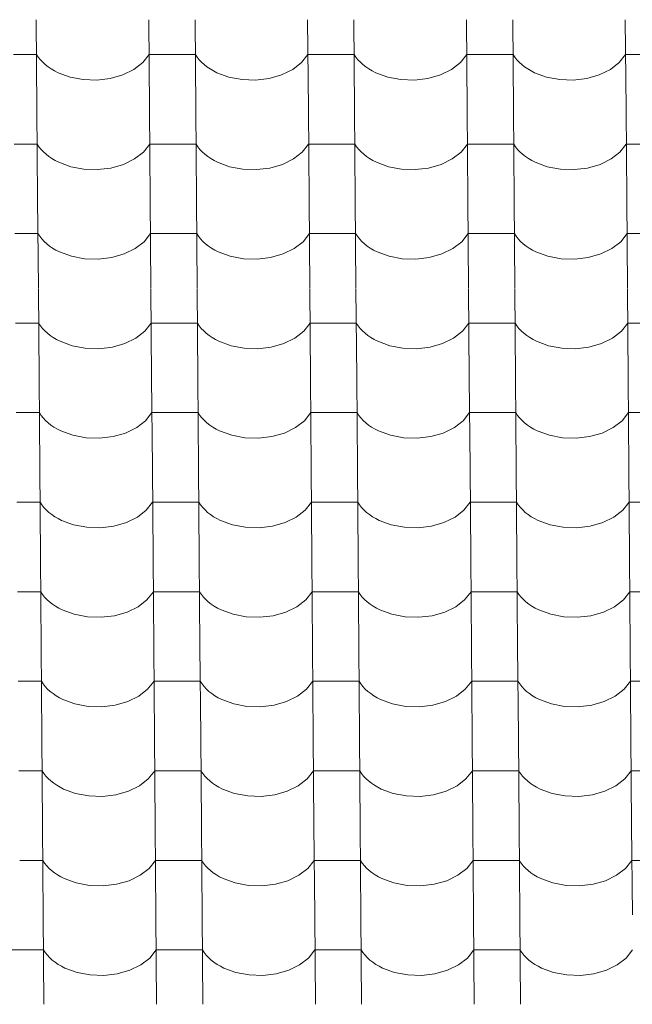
# Model space of a CAD drawing. Header units: millimetres. Extents: x -27785 to 104762, y -947 to 11132.
# Tile 26 of 146: x -17242 to -16605, y 7783 to 8805. Entities that reach past the tile are written whole.
import ezdxf

# ---------------------------------------------------------------- set-up
doc = ezdxf.new("R2010")
doc.units = ezdxf.units.MM
doc.header["$MEASUREMENT"] = 0
doc.layers.add('POHLED JIŽNÍ_1_Bourané_Výplně - Povrchové', color=7, linetype='Continuous')
doc.layers.add('POHLED JIŽNÍ_1_Konstrukce - nosné', color=7, linetype='Continuous')

# ---------------------------------------------------------------- blocks, each defined once
blk = doc.blocks.new('*X2', base_point=(-29303.7, -27473.9))
at = {"layer": 'POHLED JIŽNÍ_1_Bourané_Výplně - Povrchové', "color": 7, "linetype": 'Continuous', "lineweight": 13}
for p, q in [((-17224.5, 8805.3), (-17223.8, 8712.6)), ((-17107.6, 8805.3), (-17106.8, 8712.6)), ((-17059.5, 8805.3), (-17058.8, 8712.6)), ((-16942.6, 8805.3), (-16941.8, 8712.6)), ((-16894.5, 8805.3), (-16893.8, 8712.6)), ((-16777.6, 8805.3), (-16776.8, 8712.6)), ((-16729.5, 8805.3), (-16728.8, 8712.6)), ((-16612.6, 8805.3), (-16611.8, 8712.6)), ((-17224.2, 8769.1), (-17248.2, 8769.1)), ((-17224.2, 8769.1), (-17222.4, 8766.3)), ((-17222.4, 8766.3), (-17220.2, 8763.6)), ((-17113.9, 8760.7), (-17107.3, 8769.1)), ((-17083.3, 8769.1), (-17107.3, 8769.1)), ((-17059.2, 8769.1), (-17083.3, 8769.1)), ((-17059.2, 8769.1), (-17057.4, 8766.3)), ((-17057.4, 8766.3), (-17055.2, 8763.6)), ((-16948.9, 8760.7), (-16942.3, 8769.1)), ((-16918.3, 8769.1), (-16942.3, 8769.1)), ((-16894.2, 8769.1), (-16918.3, 8769.1)), ((-16894.2, 8769.1), (-16892.4, 8766.3)), ((-16892.4, 8766.3), (-16890.3, 8763.6)), ((-16783.9, 8760.7), (-16777.3, 8769.1)), ((-16753.3, 8769.1), (-16777.3, 8769.1)), ((-16729.2, 8769.1), (-16753.3, 8769.1)), ((-16729.2, 8769.1), (-16727.4, 8766.3)), ((-16727.4, 8766.3), (-16725.3, 8763.6)), ((-16618.9, 8760.7), (-16612.3, 8769.1)), ((-16588.3, 8769.1), (-16612.3, 8769.1)), ((-17220.2, 8763.6), (-17217.8, 8761)), ((-17217.8, 8761), (-17215.1, 8758.6)), ((-17215.1, 8758.6), (-17212.2, 8756.3)), ((-17212.2, 8756.3), (-17209, 8754.1)), ((-17123.1, 8753.6), (-17113.9, 8760.7)), ((-17055.2, 8763.6), (-17052.8, 8761)), ((-17052.8, 8761), (-17050.1, 8758.6)), ((-17050.1, 8758.6), (-17047.2, 8756.3)), ((-17047.2, 8756.3), (-17044, 8754.1)), ((-16958.1, 8753.6), (-16948.9, 8760.7)), ((-16890.3, 8763.6), (-16887.8, 8761)), ((-16887.8, 8761), (-16885.1, 8758.6)), ((-16885.1, 8758.6), (-16882.2, 8756.3)), ((-16882.2, 8756.3), (-16879, 8754.1)), ((-16793.1, 8753.6), (-16783.9, 8760.7)), ((-16725.3, 8763.6), (-16722.8, 8761)), ((-16722.8, 8761), (-16720.1, 8758.6)), ((-16720.1, 8758.6), (-16717.2, 8756.3)), ((-16717.2, 8756.3), (-16714, 8754.1)), ((-16628.1, 8753.6), (-16618.9, 8760.7)), ((-17209, 8754.1), (-17205.5, 8752.1)), ((-17205.5, 8752.1), (-17201.9, 8750.2)), ((-17201.9, 8750.2), (-17189.4, 8745.6)), ((-17189.4, 8745.6), (-17175.7, 8743)), ((-17147.6, 8744.2), (-17134.6, 8748)), ((-17134.6, 8748), (-17123.1, 8753.6)), ((-17044, 8754.1), (-17040.5, 8752.1)), ((-17040.5, 8752.1), (-17036.9, 8750.2)), ((-17036.9, 8750.2), (-17024.4, 8745.6)), ((-17024.4, 8745.6), (-17010.7, 8743)), ((-16982.6, 8744.2), (-16969.6, 8748)), ((-16969.6, 8748), (-16958.1, 8753.6)), ((-16879, 8754.1), (-16875.5, 8752.1)), ((-16875.5, 8752.1), (-16871.9, 8750.2)), ((-16871.9, 8750.2), (-16859.4, 8745.6)), ((-16859.4, 8745.6), (-16845.7, 8743)), ((-16817.6, 8744.2), (-16804.6, 8748)), ((-16804.6, 8748), (-16793.1, 8753.6)), ((-16714, 8754.1), (-16710.5, 8752.1)), ((-16710.5, 8752.1), (-16706.9, 8750.2)), ((-16706.9, 8750.2), (-16694.4, 8745.6)), ((-16694.4, 8745.6), (-16680.7, 8743)), ((-16652.6, 8744.2), (-16639.6, 8748)), ((-16639.6, 8748), (-16628.1, 8753.6)), ((-17175.7, 8743), (-17161.6, 8742.6)), ((-17161.6, 8742.6), (-17147.6, 8744.2)), ((-17010.7, 8743), (-16996.6, 8742.6)), ((-16996.6, 8742.6), (-16982.6, 8744.2)), ((-16845.7, 8743), (-16831.6, 8742.6)), ((-16831.6, 8742.6), (-16817.6, 8744.2)), ((-16680.7, 8743), (-16666.6, 8742.6)), ((-16666.6, 8742.6), (-16652.6, 8744.2)), ((-17223.8, 8712.3), (-17223.1, 8619.6)), ((-17106.8, 8712.3), (-17106.1, 8619.6)), ((-17058.8, 8712.3), (-17058.1, 8619.6)), ((-16941.8, 8712.3), (-16941.1, 8619.6)), ((-16893.8, 8712.3), (-16893.1, 8619.6)), ((-16776.8, 8712.3), (-16776.1, 8619.6)), ((-16728.8, 8712.3), (-16728.1, 8619.6)), ((-16611.8, 8712.3), (-16611.1, 8619.6)), ((-17223.5, 8676.1), (-17247.5, 8676.1)), ((-17223.5, 8676.1), (-17221.7, 8673.3)), ((-17221.7, 8673.3), (-17219.5, 8670.6)), ((-17113.1, 8667.7), (-17106.5, 8676.1)), ((-17082.5, 8676.1), (-17106.5, 8676.1)), ((-17058.5, 8676.1), (-17082.5, 8676.1)), ((-17058.5, 8676.1), (-17056.7, 8673.3)), ((-17056.7, 8673.3), (-17054.5, 8670.6)), ((-16948.2, 8667.7), (-16941.6, 8676.1)), ((-16917.5, 8676.1), (-16941.6, 8676.1)), ((-16893.5, 8676.1), (-16917.5, 8676.1)), ((-16893.5, 8676.1), (-16891.7, 8673.3)), ((-16891.7, 8673.3), (-16889.5, 8670.6)), ((-16783.2, 8667.7), (-16776.6, 8676.1)), ((-16752.5, 8676.1), (-16776.6, 8676.1)), ((-16728.5, 8676.1), (-16752.5, 8676.1)), ((-16728.5, 8676.1), (-16726.7, 8673.3)), ((-16726.7, 8673.3), (-16724.5, 8670.6)), ((-16618.2, 8667.7), (-16611.6, 8676.1)), ((-16587.5, 8676.1), (-16611.6, 8676.1)), ((-17219.5, 8670.6), (-17217.1, 8668)), ((-17217.1, 8668), (-17214.4, 8665.6)), ((-17214.4, 8665.6), (-17211.4, 8663.2)), ((-17211.4, 8663.2), (-17208.2, 8661.1)), ((-17122.4, 8660.6), (-17113.1, 8667.7)), ((-17054.5, 8670.6), (-17052.1, 8668)), ((-17052.1, 8668), (-17049.4, 8665.6)), ((-17049.4, 8665.6), (-17046.4, 8663.2)), ((-17046.4, 8663.2), (-17043.2, 8661.1)), ((-16957.4, 8660.6), (-16948.2, 8667.7)), ((-16889.5, 8670.6), (-16887.1, 8668)), ((-16887.1, 8668), (-16884.4, 8665.6)), ((-16884.4, 8665.6), (-16881.4, 8663.2)), ((-16881.4, 8663.2), (-16878.2, 8661.1)), ((-16792.4, 8660.6), (-16783.2, 8667.7)), ((-16724.5, 8670.6), (-16722.1, 8668)), ((-16722.1, 8668), (-16719.4, 8665.6)), ((-16719.4, 8665.6), (-16716.4, 8663.2)), ((-16716.4, 8663.2), (-16713.2, 8661.1)), ((-16627.4, 8660.6), (-16618.2, 8667.7)), ((-17208.2, 8661.1), (-17204.8, 8659)), ((-17204.8, 8659), (-17201.2, 8657.2)), ((-17201.2, 8657.2), (-17188.7, 8652.6)), ((-17188.7, 8652.6), (-17175, 8650)), ((-17146.9, 8651.2), (-17133.8, 8655)), ((-17133.8, 8655), (-17122.4, 8660.6)), ((-17043.2, 8661.1), (-17039.8, 8659)), ((-17039.8, 8659), (-17036.2, 8657.2)), ((-17036.2, 8657.2), (-17023.7, 8652.6)), ((-17023.7, 8652.6), (-17010, 8650)), ((-16981.9, 8651.2), (-16968.8, 8655)), ((-16968.8, 8655), (-16957.4, 8660.6)), ((-16878.2, 8661.1), (-16874.8, 8659)), ((-16874.8, 8659), (-16871.2, 8657.2)), ((-16871.2, 8657.2), (-16858.7, 8652.6)), ((-16858.7, 8652.6), (-16845, 8650)), ((-16816.9, 8651.2), (-16803.8, 8655)), ((-16803.8, 8655), (-16792.4, 8660.6)), ((-16713.2, 8661.1), (-16709.8, 8659)), ((-16709.8, 8659), (-16706.2, 8657.2)), ((-16706.2, 8657.2), (-16693.7, 8652.6)), ((-16693.7, 8652.6), (-16680, 8650)), ((-16651.9, 8651.2), (-16638.8, 8655)), ((-16638.8, 8655), (-16627.4, 8660.6)), ((-17175, 8650), (-17160.8, 8649.6)), ((-17160.8, 8649.6), (-17146.9, 8651.2)), ((-17010, 8650), (-16995.8, 8649.6)), ((-16995.8, 8649.6), (-16981.9, 8651.2)), ((-16845, 8650), (-16830.8, 8649.6)), ((-16830.8, 8649.6), (-16816.9, 8651.2)), ((-16680, 8650), (-16665.8, 8649.6)), ((-16665.8, 8649.6), (-16651.9, 8651.2)), ((-17223.1, 8619.3), (-17222.3, 8526.6)), ((-17106.1, 8619.3), (-17105.4, 8526.6)), ((-17058.1, 8619.3), (-17057.3, 8526.6)), ((-16941.1, 8619.3), (-16940.4, 8526.6)), ((-16893.1, 8619.3), (-16892.4, 8526.6)), ((-16776.1, 8619.3), (-16775.4, 8526.6)), ((-16728.1, 8619.3), (-16727.4, 8526.6)), ((-16611.1, 8619.3), (-16610.4, 8526.6)), ((-17222.8, 8583.1), (-17246.8, 8583.1)), ((-17222.8, 8583.1), (-17220.9, 8580.3)), ((-17112.4, 8574.7), (-17105.8, 8583.1)), ((-17081.8, 8583.1), (-17105.8, 8583.1)), ((-17057.8, 8583.1), (-17081.8, 8583.1)), ((-17057.8, 8583.1), (-17055.9, 8580.3)), ((-16947.4, 8574.7), (-16940.8, 8583.1)), ((-16916.8, 8583.1), (-16940.8, 8583.1)), ((-16892.8, 8583.1), (-16916.8, 8583.1)), ((-16892.8, 8583.1), (-16890.9, 8580.3)), ((-16782.4, 8574.7), (-16775.8, 8583.1)), ((-16751.8, 8583.1), (-16775.8, 8583.1)), ((-16727.8, 8583.1), (-16751.8, 8583.1)), ((-16727.8, 8583.1), (-16726, 8580.3)), ((-16617.4, 8574.7), (-16610.8, 8583.1)), ((-16586.8, 8583.1), (-16610.8, 8583.1)), ((-17220.9, 8580.3), (-17218.8, 8577.6)), ((-17218.8, 8577.6), (-17216.4, 8575)), ((-17216.4, 8575), (-17213.7, 8572.6)), ((-17213.7, 8572.6), (-17210.7, 8570.2)), ((-17121.7, 8567.5), (-17112.4, 8574.7)), ((-17055.9, 8580.3), (-17053.8, 8577.6)), ((-17053.8, 8577.6), (-17051.4, 8575)), ((-17051.4, 8575), (-17048.7, 8572.6)), ((-17048.7, 8572.6), (-17045.7, 8570.2)), ((-16956.7, 8567.5), (-16947.4, 8574.7)), ((-16890.9, 8580.3), (-16888.8, 8577.6)), ((-16888.8, 8577.6), (-16886.4, 8575)), ((-16886.4, 8575), (-16883.7, 8572.6)), ((-16883.7, 8572.6), (-16880.7, 8570.2)), ((-16791.7, 8567.5), (-16782.4, 8574.7)), ((-16726, 8580.3), (-16723.8, 8577.6)), ((-16723.8, 8577.6), (-16721.4, 8575)), ((-16721.4, 8575), (-16718.7, 8572.6)), ((-16718.7, 8572.6), (-16715.7, 8570.2)), ((-16626.7, 8567.5), (-16617.4, 8574.7)), ((-17210.7, 8570.2), (-17207.5, 8568.1)), ((-17207.5, 8568.1), (-17204.1, 8566)), ((-17204.1, 8566), (-17200.4, 8564.2)), ((-17200.4, 8564.2), (-17188, 8559.6)), ((-17146.1, 8558.2), (-17133.1, 8562)), ((-17133.1, 8562), (-17121.7, 8567.5)), ((-17045.7, 8570.2), (-17042.5, 8568.1)), ((-17042.5, 8568.1), (-17039.1, 8566)), ((-17039.1, 8566), (-17035.4, 8564.2)), ((-17035.4, 8564.2), (-17023, 8559.6)), ((-16981.1, 8558.2), (-16968.1, 8562)), ((-16968.1, 8562), (-16956.7, 8567.5)), ((-16880.7, 8570.2), (-16877.5, 8568.1)), ((-16877.5, 8568.1), (-16874.1, 8566)), ((-16874.1, 8566), (-16870.5, 8564.2)), ((-16870.5, 8564.2), (-16858, 8559.6)), ((-16816.2, 8558.2), (-16803.1, 8562)), ((-16803.1, 8562), (-16791.7, 8567.5)), ((-16715.7, 8570.2), (-16712.5, 8568.1)), ((-16712.5, 8568.1), (-16709.1, 8566)), ((-16709.1, 8566), (-16705.5, 8564.2)), ((-16705.5, 8564.2), (-16693, 8559.6)), ((-16651.2, 8558.2), (-16638.1, 8562)), ((-16638.1, 8562), (-16626.7, 8567.5)), ((-17188, 8559.6), (-17174.3, 8557)), ((-17174.3, 8557), (-17160.1, 8556.6)), ((-17160.1, 8556.6), (-17146.1, 8558.2)), ((-17023, 8559.6), (-17009.3, 8557)), ((-17009.3, 8557), (-16995.1, 8556.6)), ((-16995.1, 8556.6), (-16981.1, 8558.2)), ((-16858, 8559.6), (-16844.3, 8557)), ((-16844.3, 8557), (-16830.1, 8556.6)), ((-16830.1, 8556.6), (-16816.2, 8558.2)), ((-16693, 8559.6), (-16679.3, 8557)), ((-16679.3, 8557), (-16665.1, 8556.6)), ((-16665.1, 8556.6), (-16651.2, 8558.2)), ((-17222.3, 8526.2), (-17221.6, 8433.6)), ((-17105.4, 8526.2), (-17104.7, 8433.6)), ((-17057.3, 8526.2), (-17056.6, 8433.6)), ((-16940.4, 8526.2), (-16939.7, 8433.6)), ((-16892.4, 8526.2), (-16891.6, 8433.6)), ((-16775.4, 8526.2), (-16774.7, 8433.6)), ((-16727.4, 8526.2), (-16726.6, 8433.6)), ((-16610.4, 8526.2), (-16609.7, 8433.6)), ((-17222.1, 8490.1), (-17246.1, 8490.1)), ((-17222.1, 8490.1), (-17220.2, 8487.3)), ((-17111.7, 8481.7), (-17105.1, 8490.1)), ((-17081.1, 8490.1), (-17105.1, 8490.1)), ((-17057.1, 8490.1), (-17081.1, 8490.1)), ((-17057.1, 8490.1), (-17055.2, 8487.3)), ((-16946.7, 8481.7), (-16940.1, 8490.1)), ((-16916.1, 8490.1), (-16940.1, 8490.1)), ((-16892.1, 8490.1), (-16916.1, 8490.1)), ((-16892.1, 8490.1), (-16890.2, 8487.3)), ((-16781.7, 8481.7), (-16775.1, 8490.1)), ((-16751.1, 8490.1), (-16775.1, 8490.1)), ((-16727.1, 8490.1), (-16751.1, 8490.1)), ((-16727.1, 8490.1), (-16725.2, 8487.3)), ((-16616.7, 8481.7), (-16610.1, 8490.1)), ((-16586.1, 8490.1), (-16610.1, 8490.1)), ((-17220.2, 8487.3), (-17218.1, 8484.6)), ((-17218.1, 8484.6), (-17215.6, 8482)), ((-17215.6, 8482), (-17212.9, 8479.6)), ((-17212.9, 8479.6), (-17210, 8477.2)), ((-17121, 8474.5), (-17111.7, 8481.7)), ((-17055.2, 8487.3), (-17053.1, 8484.6)), ((-17053.1, 8484.6), (-17050.6, 8482)), ((-17050.6, 8482), (-17047.9, 8479.6)), ((-17047.9, 8479.6), (-17045, 8477.2)), ((-16956, 8474.5), (-16946.7, 8481.7)), ((-16890.2, 8487.3), (-16888.1, 8484.6)), ((-16888.1, 8484.6), (-16885.7, 8482)), ((-16885.7, 8482), (-16883, 8479.6)), ((-16883, 8479.6), (-16880, 8477.2)), ((-16791, 8474.5), (-16781.7, 8481.7)), ((-16725.2, 8487.3), (-16723.1, 8484.6)), ((-16723.1, 8484.6), (-16720.7, 8482)), ((-16720.7, 8482), (-16718, 8479.6)), ((-16718, 8479.6), (-16715, 8477.2)), ((-16626, 8474.5), (-16616.7, 8481.7)), ((-17210, 8477.2), (-17206.8, 8475)), ((-17206.8, 8475), (-17203.4, 8473)), ((-17203.4, 8473), (-17199.7, 8471.2)), ((-17199.7, 8471.2), (-17187.2, 8466.6)), ((-17145.4, 8465.2), (-17132.4, 8468.9)), ((-17132.4, 8468.9), (-17121, 8474.5)), ((-17045, 8477.2), (-17041.8, 8475)), ((-17041.8, 8475), (-17038.4, 8473)), ((-17038.4, 8473), (-17034.7, 8471.2)), ((-17034.7, 8471.2), (-17022.2, 8466.6)), ((-16980.4, 8465.2), (-16967.4, 8468.9)), ((-16967.4, 8468.9), (-16956, 8474.5)), ((-16880, 8477.2), (-16876.8, 8475)), ((-16876.8, 8475), (-16873.4, 8473)), ((-16873.4, 8473), (-16869.7, 8471.2)), ((-16869.7, 8471.2), (-16857.3, 8466.6)), ((-16815.4, 8465.2), (-16802.4, 8468.9)), ((-16802.4, 8468.9), (-16791, 8474.5)), ((-16715, 8477.2), (-16711.8, 8475)), ((-16711.8, 8475), (-16708.4, 8473)), ((-16708.4, 8473), (-16704.7, 8471.2)), ((-16704.7, 8471.2), (-16692.3, 8466.6)), ((-16650.4, 8465.2), (-16637.4, 8468.9)), ((-16637.4, 8468.9), (-16626, 8474.5)), ((-17187.2, 8466.6), (-17173.6, 8464)), ((-17173.6, 8464), (-17159.4, 8463.5)), ((-17159.4, 8463.5), (-17145.4, 8465.2)), ((-17022.2, 8466.6), (-17008.6, 8464)), ((-17008.6, 8464), (-16994.4, 8463.5)), ((-16994.4, 8463.5), (-16980.4, 8465.2)), ((-16857.3, 8466.6), (-16843.6, 8464)), ((-16843.6, 8464), (-16829.4, 8463.5)), ((-16829.4, 8463.5), (-16815.4, 8465.2)), ((-16692.3, 8466.6), (-16678.6, 8464)), ((-16678.6, 8464), (-16664.4, 8463.5)), ((-16664.4, 8463.5), (-16650.4, 8465.2)), ((-17221.6, 8433.2), (-17220.9, 8340.6)), ((-17104.7, 8433.2), (-17103.9, 8340.6)), ((-17056.6, 8433.2), (-17055.9, 8340.6)), ((-16939.7, 8433.2), (-16938.9, 8340.6)), ((-16891.6, 8433.2), (-16890.9, 8340.6)), ((-16774.7, 8433.2), (-16773.9, 8340.6)), ((-16726.6, 8433.2), (-16725.9, 8340.6)), ((-16609.7, 8433.2), (-16608.9, 8340.6)), ((-17221.3, 8397.1), (-17245.4, 8397.1)), ((-17221.3, 8397.1), (-17219.5, 8394.3)), ((-17111, 8388.7), (-17104.4, 8397.1)), ((-17080.4, 8397.1), (-17104.4, 8397.1)), ((-17056.3, 8397.1), (-17080.4, 8397.1)), ((-17056.3, 8397.1), (-17054.5, 8394.3)), ((-16946, 8388.7), (-16939.4, 8397.1)), ((-16915.4, 8397.1), (-16939.4, 8397.1)), ((-16891.3, 8397.1), (-16915.4, 8397.1)), ((-16891.3, 8397.1), (-16889.5, 8394.3)), ((-16781, 8388.7), (-16774.4, 8397.1)), ((-16750.4, 8397.1), (-16774.4, 8397.1)), ((-16726.3, 8397.1), (-16750.4, 8397.1)), ((-16726.3, 8397.1), (-16724.5, 8394.3)), ((-16616, 8388.7), (-16609.4, 8397.1)), ((-16585.4, 8397.1), (-16609.4, 8397.1)), ((-17219.5, 8394.3), (-17217.3, 8391.6)), ((-17217.3, 8391.6), (-17214.9, 8389)), ((-17214.9, 8389), (-17212.2, 8386.5)), ((-17120.2, 8381.5), (-17111, 8388.7)), ((-17054.5, 8394.3), (-17052.4, 8391.6)), ((-17052.4, 8391.6), (-17049.9, 8389)), ((-17049.9, 8389), (-17047.2, 8386.5)), ((-16955.2, 8381.5), (-16946, 8388.7)), ((-16889.5, 8394.3), (-16887.4, 8391.6)), ((-16887.4, 8391.6), (-16884.9, 8389)), ((-16884.9, 8389), (-16882.2, 8386.5)), ((-16790.2, 8381.5), (-16781, 8388.7)), ((-16724.5, 8394.3), (-16722.4, 8391.6)), ((-16722.4, 8391.6), (-16719.9, 8389)), ((-16719.9, 8389), (-16717.2, 8386.5)), ((-16625.2, 8381.5), (-16616, 8388.7)), ((-17212.2, 8386.5), (-17209.3, 8384.2)), ((-17209.3, 8384.2), (-17206.1, 8382)), ((-17206.1, 8382), (-17202.6, 8380)), ((-17202.6, 8380), (-17199, 8378.2)), ((-17199, 8378.2), (-17186.5, 8373.6)), ((-17131.7, 8375.9), (-17120.2, 8381.5)), ((-17047.2, 8386.5), (-17044.3, 8384.2)), ((-17044.3, 8384.2), (-17041.1, 8382)), ((-17041.1, 8382), (-17037.6, 8380)), ((-17037.6, 8380), (-17034, 8378.2)), ((-17034, 8378.2), (-17021.5, 8373.6)), ((-16966.7, 8375.9), (-16955.2, 8381.5)), ((-16882.2, 8386.5), (-16879.3, 8384.2)), ((-16879.3, 8384.2), (-16876.1, 8382)), ((-16876.1, 8382), (-16872.6, 8380)), ((-16872.6, 8380), (-16869, 8378.2)), ((-16869, 8378.2), (-16856.5, 8373.6)), ((-16801.7, 8375.9), (-16790.2, 8381.5)), ((-16717.2, 8386.5), (-16714.3, 8384.2)), ((-16714.3, 8384.2), (-16711.1, 8382)), ((-16711.1, 8382), (-16707.6, 8380)), ((-16707.6, 8380), (-16704, 8378.2)), ((-16704, 8378.2), (-16691.5, 8373.6)), ((-16636.7, 8375.9), (-16625.2, 8381.5)), ((-17186.5, 8373.6), (-17172.8, 8371)), ((-17172.8, 8371), (-17158.7, 8370.5)), ((-17158.7, 8370.5), (-17144.7, 8372.2)), ((-17144.7, 8372.2), (-17131.7, 8375.9)), ((-17021.5, 8373.6), (-17007.8, 8371)), ((-17007.8, 8371), (-16993.7, 8370.5)), ((-16993.7, 8370.5), (-16979.7, 8372.2)), ((-16979.7, 8372.2), (-16966.7, 8375.9)), ((-16856.5, 8373.6), (-16842.8, 8371)), ((-16842.8, 8371), (-16828.7, 8370.5)), ((-16828.7, 8370.5), (-16814.7, 8372.2)), ((-16814.7, 8372.2), (-16801.7, 8375.9)), ((-16691.5, 8373.6), (-16677.9, 8371)), ((-16677.9, 8371), (-16663.7, 8370.5)), ((-16663.7, 8370.5), (-16649.7, 8372.2)), ((-16649.7, 8372.2), (-16636.7, 8375.9)), ((-17220.9, 8340.2), (-17220.2, 8247.6)), ((-17103.9, 8340.2), (-17103.2, 8247.6)), ((-17055.9, 8340.2), (-17055.2, 8247.6)), ((-16938.9, 8340.2), (-16938.2, 8247.6)), ((-16890.9, 8340.2), (-16890.2, 8247.6)), ((-16773.9, 8340.2), (-16773.2, 8247.6)), ((-16725.9, 8340.2), (-16725.2, 8247.6)), ((-16608.9, 8340.2), (-16608.2, 8247.6)), ((-17220.6, 8304.1), (-17244.6, 8304.1)), ((-17220.6, 8304.1), (-17218.8, 8301.3)), ((-17218.8, 8301.3), (-17216.6, 8298.6)), ((-17216.6, 8298.6), (-17214.2, 8296)), ((-17214.2, 8296), (-17211.5, 8293.5)), ((-17119.5, 8288.5), (-17110.3, 8295.7)), ((-17110.3, 8295.7), (-17103.7, 8304.1)), ((-17079.6, 8304.1), (-17103.7, 8304.1)), ((-17055.6, 8304.1), (-17079.6, 8304.1)), ((-17055.6, 8304.1), (-17053.8, 8301.3)), ((-17053.8, 8301.3), (-17051.6, 8298.6)), ((-17051.6, 8298.6), (-17049.2, 8296)), ((-17049.2, 8296), (-17046.5, 8293.5)), ((-16954.5, 8288.5), (-16945.3, 8295.7)), ((-16945.3, 8295.7), (-16938.7, 8304.1)), ((-16914.6, 8304.1), (-16938.7, 8304.1)), ((-16890.6, 8304.1), (-16914.6, 8304.1)), ((-16890.6, 8304.1), (-16888.8, 8301.3)), ((-16888.8, 8301.3), (-16886.6, 8298.6)), ((-16886.6, 8298.6), (-16884.2, 8296)), ((-16884.2, 8296), (-16881.5, 8293.5)), ((-16789.5, 8288.5), (-16780.3, 8295.7)), ((-16780.3, 8295.7), (-16773.7, 8304.1)), ((-16749.6, 8304.1), (-16773.7, 8304.1)), ((-16725.6, 8304.1), (-16749.6, 8304.1)), ((-16725.6, 8304.1), (-16723.8, 8301.3)), ((-16723.8, 8301.3), (-16721.6, 8298.6)), ((-16721.6, 8298.6), (-16719.2, 8296)), ((-16719.2, 8296), (-16716.5, 8293.5)), ((-16624.5, 8288.5), (-16615.3, 8295.7)), ((-16615.3, 8295.7), (-16608.7, 8304.1)), ((-16584.6, 8304.1), (-16608.7, 8304.1)), ((-17211.5, 8293.5), (-17208.5, 8291.2)), ((-17208.5, 8291.2), (-17205.3, 8289)), ((-17205.3, 8289), (-17201.9, 8287)), ((-17201.9, 8287), (-17198.3, 8285.2)), ((-17198.3, 8285.2), (-17185.8, 8280.6)), ((-17130.9, 8282.9), (-17119.5, 8288.5)), ((-17046.5, 8293.5), (-17043.5, 8291.2)), ((-17043.5, 8291.2), (-17040.3, 8289)), ((-17040.3, 8289), (-17036.9, 8287)), ((-17036.9, 8287), (-17033.3, 8285.2)), ((-17033.3, 8285.2), (-17020.8, 8280.6)), ((-16965.9, 8282.9), (-16954.5, 8288.5)), ((-16881.5, 8293.5), (-16878.5, 8291.2)), ((-16878.5, 8291.2), (-16875.3, 8289)), ((-16875.3, 8289), (-16871.9, 8287)), ((-16871.9, 8287), (-16868.3, 8285.2)), ((-16868.3, 8285.2), (-16855.8, 8280.6)), ((-16801, 8282.9), (-16789.5, 8288.5)), ((-16716.5, 8293.5), (-16713.6, 8291.2)), ((-16713.6, 8291.2), (-16710.4, 8289)), ((-16710.4, 8289), (-16706.9, 8287)), ((-16706.9, 8287), (-16703.3, 8285.2)), ((-16703.3, 8285.2), (-16690.8, 8280.6)), ((-16636, 8282.9), (-16624.5, 8288.5)), ((-17185.8, 8280.6), (-17172.1, 8278)), ((-17172.1, 8278), (-17157.9, 8277.5)), ((-17157.9, 8277.5), (-17144, 8279.2)), ((-17144, 8279.2), (-17130.9, 8282.9)), ((-17020.8, 8280.6), (-17007.1, 8278)), ((-17007.1, 8278), (-16992.9, 8277.5)), ((-16992.9, 8277.5), (-16979, 8279.2)), ((-16979, 8279.2), (-16965.9, 8282.9)), ((-16855.8, 8280.6), (-16842.1, 8278)), ((-16842.1, 8278), (-16827.9, 8277.5)), ((-16827.9, 8277.5), (-16814, 8279.2)), ((-16814, 8279.2), (-16801, 8282.9)), ((-16690.8, 8280.6), (-16677.1, 8278)), ((-16677.1, 8278), (-16662.9, 8277.5)), ((-16662.9, 8277.5), (-16649, 8279.2)), ((-16649, 8279.2), (-16636, 8282.9)), ((-17220.2, 8247.2), (-17219.5, 8154.5)), ((-17103.2, 8247.2), (-17102.5, 8154.5)), ((-17055.2, 8247.2), (-17054.5, 8154.5)), ((-16938.2, 8247.2), (-16937.5, 8154.5)), ((-16890.2, 8247.2), (-16889.5, 8154.5)), ((-16773.2, 8247.2), (-16772.5, 8154.5)), ((-16725.2, 8247.2), (-16724.5, 8154.5)), ((-16608.2, 8247.2), (-16607.5, 8154.5)), ((-17219.9, 8211.1), (-17243.9, 8211.1)), ((-17219.9, 8211.1), (-17218, 8208.3)), ((-17218, 8208.3), (-17215.9, 8205.6)), ((-17215.9, 8205.6), (-17213.5, 8203)), ((-17213.5, 8203), (-17210.8, 8200.5)), ((-17118.8, 8195.5), (-17109.5, 8202.7)), ((-17109.5, 8202.7), (-17102.9, 8211.1)), ((-17078.9, 8211.1), (-17102.9, 8211.1)), ((-17054.9, 8211.1), (-17078.9, 8211.1)), ((-17054.9, 8211.1), (-17053, 8208.3)), ((-17053, 8208.3), (-17050.9, 8205.6)), ((-17050.9, 8205.6), (-17048.5, 8203)), ((-17048.5, 8203), (-17045.8, 8200.5)), ((-16953.8, 8195.5), (-16944.5, 8202.7)), ((-16944.5, 8202.7), (-16937.9, 8211.1)), ((-16913.9, 8211.1), (-16937.9, 8211.1)), ((-16889.9, 8211.1), (-16913.9, 8211.1)), ((-16889.9, 8211.1), (-16888.1, 8208.3)), ((-16888.1, 8208.3), (-16885.9, 8205.6)), ((-16885.9, 8205.6), (-16883.5, 8203)), ((-16883.5, 8203), (-16880.8, 8200.5)), ((-16788.8, 8195.5), (-16779.5, 8202.7)), ((-16779.5, 8202.7), (-16772.9, 8211.1)), ((-16748.9, 8211.1), (-16772.9, 8211.1)), ((-16724.9, 8211.1), (-16748.9, 8211.1)), ((-16724.9, 8211.1), (-16723.1, 8208.3)), ((-16723.1, 8208.3), (-16720.9, 8205.6)), ((-16720.9, 8205.6), (-16718.5, 8203)), ((-16718.5, 8203), (-16715.8, 8200.5)), ((-16623.8, 8195.5), (-16614.5, 8202.7)), ((-16614.5, 8202.7), (-16607.9, 8211.1)), ((-16583.9, 8211.1), (-16607.9, 8211.1)), ((-17210.8, 8200.5), (-17207.8, 8198.2)), ((-17207.8, 8198.2), (-17204.6, 8196)), ((-17204.6, 8196), (-17201.2, 8194)), ((-17201.2, 8194), (-17197.6, 8192.2)), ((-17130.2, 8189.9), (-17118.8, 8195.5)), ((-17045.8, 8200.5), (-17042.8, 8198.2)), ((-17042.8, 8198.2), (-17039.6, 8196)), ((-17039.6, 8196), (-17036.2, 8194)), ((-17036.2, 8194), (-17032.6, 8192.2)), ((-16965.2, 8189.9), (-16953.8, 8195.5)), ((-16880.8, 8200.5), (-16877.8, 8198.2)), ((-16877.8, 8198.2), (-16874.6, 8196)), ((-16874.6, 8196), (-16871.2, 8194)), ((-16871.2, 8194), (-16867.6, 8192.2)), ((-16800.2, 8189.9), (-16788.8, 8195.5)), ((-16715.8, 8200.5), (-16712.8, 8198.2)), ((-16712.8, 8198.2), (-16709.6, 8196)), ((-16709.6, 8196), (-16706.2, 8194)), ((-16706.2, 8194), (-16702.6, 8192.2)), ((-16635.2, 8189.9), (-16623.8, 8195.5)), ((-17197.6, 8192.2), (-17185.1, 8187.6)), ((-17185.1, 8187.6), (-17171.4, 8185)), ((-17171.4, 8185), (-17157.2, 8184.5)), ((-17157.2, 8184.5), (-17143.2, 8186.2)), ((-17143.2, 8186.2), (-17130.2, 8189.9)), ((-17032.6, 8192.2), (-17020.1, 8187.6)), ((-17020.1, 8187.6), (-17006.4, 8185)), ((-17006.4, 8185), (-16992.2, 8184.5)), ((-16992.2, 8184.5), (-16978.3, 8186.2)), ((-16978.3, 8186.2), (-16965.2, 8189.9)), ((-16867.6, 8192.2), (-16855.1, 8187.6)), ((-16855.1, 8187.6), (-16841.4, 8185)), ((-16841.4, 8185), (-16827.2, 8184.5)), ((-16827.2, 8184.5), (-16813.3, 8186.2)), ((-16813.3, 8186.2), (-16800.2, 8189.9)), ((-16702.6, 8192.2), (-16690.1, 8187.6)), ((-16690.1, 8187.6), (-16676.4, 8185)), ((-16676.4, 8185), (-16662.2, 8184.5)), ((-16662.2, 8184.5), (-16648.3, 8186.2)), ((-16648.3, 8186.2), (-16635.2, 8189.9)), ((-17219.4, 8154.2), (-17218.7, 8061.5)), ((-17102.5, 8154.2), (-17101.8, 8061.5)), ((-17054.5, 8154.2), (-17053.7, 8061.5)), ((-16937.5, 8154.2), (-16936.8, 8061.5)), ((-16889.5, 8154.2), (-16888.7, 8061.5)), ((-16772.5, 8154.2), (-16771.8, 8061.5)), ((-16724.5, 8154.2), (-16723.7, 8061.5)), ((-16607.5, 8154.2), (-16606.8, 8061.5)), ((-17219.2, 8118.1), (-17243.2, 8118.1)), ((-17219.2, 8118.1), (-17217.3, 8115.3)), ((-17217.3, 8115.3), (-17215.2, 8112.6)), ((-17215.2, 8112.6), (-17212.8, 8110)), ((-17108.8, 8109.7), (-17102.2, 8118.1)), ((-17078.2, 8118.1), (-17102.2, 8118.1)), ((-17054.2, 8118.1), (-17078.2, 8118.1)), ((-17054.2, 8118.1), (-17052.3, 8115.3)), ((-17052.3, 8115.3), (-17050.2, 8112.6)), ((-17050.2, 8112.6), (-17047.8, 8110)), ((-16943.8, 8109.7), (-16937.2, 8118.1)), ((-16913.2, 8118.1), (-16937.2, 8118.1)), ((-16889.2, 8118.1), (-16913.2, 8118.1)), ((-16889.2, 8118.1), (-16887.3, 8115.3)), ((-16887.3, 8115.3), (-16885.2, 8112.6)), ((-16885.2, 8112.6), (-16882.8, 8110)), ((-16778.8, 8109.7), (-16772.2, 8118.1)), ((-16748.2, 8118.1), (-16772.2, 8118.1)), ((-16724.2, 8118.1), (-16748.2, 8118.1)), ((-16724.2, 8118.1), (-16722.3, 8115.3)), ((-16722.3, 8115.3), (-16720.2, 8112.6)), ((-16720.2, 8112.6), (-16717.8, 8110)), ((-16613.8, 8109.7), (-16607.2, 8118.1)), ((-16583.2, 8118.1), (-16607.2, 8118.1)), ((-17212.8, 8110), (-17210.1, 8107.5)), ((-17210.1, 8107.5), (-17207.1, 8105.2)), ((-17207.1, 8105.2), (-17203.9, 8103)), ((-17203.9, 8103), (-17200.5, 8101)), ((-17200.5, 8101), (-17196.8, 8099.1)), ((-17129.5, 8096.9), (-17118.1, 8102.5)), ((-17118.1, 8102.5), (-17108.8, 8109.7)), ((-17047.8, 8110), (-17045.1, 8107.5)), ((-17045.1, 8107.5), (-17042.1, 8105.2)), ((-17042.1, 8105.2), (-17038.9, 8103)), ((-17038.9, 8103), (-17035.5, 8101)), ((-17035.5, 8101), (-17031.8, 8099.1)), ((-16964.5, 8096.9), (-16953.1, 8102.5)), ((-16953.1, 8102.5), (-16943.8, 8109.7)), ((-16882.8, 8110), (-16880.1, 8107.5)), ((-16880.1, 8107.5), (-16877.1, 8105.2)), ((-16877.1, 8105.2), (-16873.9, 8103)), ((-16873.9, 8103), (-16870.5, 8101)), ((-16870.5, 8101), (-16866.8, 8099.1)), ((-16799.5, 8096.9), (-16788.1, 8102.5)), ((-16788.1, 8102.5), (-16778.8, 8109.7)), ((-16717.8, 8110), (-16715.1, 8107.5)), ((-16715.1, 8107.5), (-16712.1, 8105.2)), ((-16712.1, 8105.2), (-16708.9, 8103)), ((-16708.9, 8103), (-16705.5, 8101)), ((-16705.5, 8101), (-16701.8, 8099.1)), ((-16634.5, 8096.9), (-16623.1, 8102.5)), ((-16623.1, 8102.5), (-16613.8, 8109.7)), ((-17196.8, 8099.1), (-17184.3, 8094.6)), ((-17184.3, 8094.6), (-17170.7, 8092)), ((-17170.7, 8092), (-17156.5, 8091.5)), ((-17156.5, 8091.5), (-17142.5, 8093.2)), ((-17142.5, 8093.2), (-17129.5, 8096.9)), ((-17031.8, 8099.1), (-17019.4, 8094.6)), ((-17019.4, 8094.6), (-17005.7, 8092)), ((-17005.7, 8092), (-16991.5, 8091.5)), ((-16991.5, 8091.5), (-16977.5, 8093.2)), ((-16977.5, 8093.2), (-16964.5, 8096.9)), ((-16866.8, 8099.1), (-16854.4, 8094.6)), ((-16854.4, 8094.6), (-16840.7, 8092)), ((-16840.7, 8092), (-16826.5, 8091.5)), ((-16826.5, 8091.5), (-16812.5, 8093.2)), ((-16812.5, 8093.2), (-16799.5, 8096.9)), ((-16701.8, 8099.1), (-16689.4, 8094.6)), ((-16689.4, 8094.6), (-16675.7, 8092)), ((-16675.7, 8092), (-16661.5, 8091.5)), ((-16661.5, 8091.5), (-16647.5, 8093.2)), ((-16647.5, 8093.2), (-16634.5, 8096.9)), ((-17218.7, 8061.2), (-17218, 7968.5)), ((-17101.8, 8061.2), (-17101, 7968.5)), ((-17053.7, 8061.2), (-17053, 7968.5)), ((-16936.8, 8061.2), (-16936, 7968.5)), ((-16888.7, 8061.2), (-16888, 7968.5)), ((-16771.8, 8061.2), (-16771, 7968.5)), ((-16723.7, 8061.2), (-16723, 7968.5)), ((-16606.8, 8061.2), (-16606.1, 7968.5)), ((-17218.4, 8025), (-17242.5, 8025)), ((-17218.4, 8025), (-17216.6, 8022.3)), ((-17216.6, 8022.3), (-17214.5, 8019.6)), ((-17214.5, 8019.6), (-17212, 8017)), ((-17108.1, 8016.7), (-17101.5, 8025)), ((-17077.5, 8025), (-17101.5, 8025)), ((-17053.4, 8025), (-17077.5, 8025)), ((-17053.4, 8025), (-17051.6, 8022.3)), ((-17051.6, 8022.3), (-17049.5, 8019.6)), ((-17049.5, 8019.6), (-17047, 8017)), ((-16943.1, 8016.7), (-16936.5, 8025)), ((-16912.5, 8025), (-16936.5, 8025)), ((-16888.5, 8025), (-16912.5, 8025)), ((-16888.5, 8025), (-16886.6, 8022.3)), ((-16886.6, 8022.3), (-16884.5, 8019.6)), ((-16884.5, 8019.6), (-16882, 8017)), ((-16778.1, 8016.7), (-16771.5, 8025)), ((-16747.5, 8025), (-16771.5, 8025)), ((-16723.5, 8025), (-16747.5, 8025)), ((-16723.5, 8025), (-16721.6, 8022.3)), ((-16721.6, 8022.3), (-16719.5, 8019.6)), ((-16719.5, 8019.6), (-16717, 8017)), ((-16613.1, 8016.7), (-16606.5, 8025)), ((-16582.5, 8025), (-16606.5, 8025)), ((-17212, 8017), (-17209.3, 8014.5)), ((-17209.3, 8014.5), (-17206.4, 8012.2)), ((-17206.4, 8012.2), (-17203.2, 8010)), ((-17203.2, 8010), (-17199.7, 8008)), ((-17128.8, 8003.9), (-17117.3, 8009.5)), ((-17117.3, 8009.5), (-17108.1, 8016.7)), ((-17047, 8017), (-17044.3, 8014.5)), ((-17044.3, 8014.5), (-17041.4, 8012.2)), ((-17041.4, 8012.2), (-17038.2, 8010)), ((-17038.2, 8010), (-17034.7, 8008)), ((-16963.8, 8003.9), (-16952.3, 8009.5)), ((-16952.3, 8009.5), (-16943.1, 8016.7)), ((-16882, 8017), (-16879.3, 8014.5)), ((-16879.3, 8014.5), (-16876.4, 8012.2)), ((-16876.4, 8012.2), (-16873.2, 8010)), ((-16873.2, 8010), (-16869.7, 8008)), ((-16798.8, 8003.9), (-16787.3, 8009.5)), ((-16787.3, 8009.5), (-16778.1, 8016.7)), ((-16717, 8017), (-16714.3, 8014.5)), ((-16714.3, 8014.5), (-16711.4, 8012.2)), ((-16711.4, 8012.2), (-16708.2, 8010)), ((-16708.2, 8010), (-16704.8, 8008)), ((-16633.8, 8003.9), (-16622.4, 8009.5)), ((-16622.4, 8009.5), (-16613.1, 8016.7)), ((-17199.7, 8008), (-17196.1, 8006.1)), ((-17196.1, 8006.1), (-17183.6, 8001.6)), ((-17183.6, 8001.6), (-17169.9, 7999)), ((-17169.9, 7999), (-17155.8, 7998.5)), ((-17155.8, 7998.5), (-17141.8, 8000.2)), ((-17141.8, 8000.2), (-17128.8, 8003.9)), ((-17034.7, 8008), (-17031.1, 8006.1)), ((-17031.1, 8006.1), (-17018.6, 8001.6)), ((-17018.6, 8001.6), (-17004.9, 7999)), ((-17004.9, 7999), (-16990.8, 7998.5)), ((-16990.8, 7998.5), (-16976.8, 8000.2)), ((-16976.8, 8000.2), (-16963.8, 8003.9)), ((-16869.7, 8008), (-16866.1, 8006.1)), ((-16866.1, 8006.1), (-16853.6, 8001.6)), ((-16853.6, 8001.6), (-16840, 7999)), ((-16840, 7999), (-16825.8, 7998.5)), ((-16825.8, 7998.5), (-16811.8, 8000.2)), ((-16811.8, 8000.2), (-16798.8, 8003.9)), ((-16704.8, 8008), (-16701.1, 8006.1)), ((-16701.1, 8006.1), (-16688.6, 8001.6)), ((-16688.6, 8001.6), (-16675, 7999)), ((-16675, 7999), (-16660.8, 7998.5)), ((-16660.8, 7998.5), (-16646.8, 8000.2)), ((-16646.8, 8000.2), (-16633.8, 8003.9)), ((-17218, 7968.2), (-17217.3, 7875.5)), ((-17101, 7968.2), (-17100.3, 7875.5)), ((-17053, 7968.2), (-17052.3, 7875.5)), ((-16936, 7968.2), (-16935.3, 7875.5)), ((-16888, 7968.2), (-16887.3, 7875.5)), ((-16771, 7968.2), (-16770.3, 7875.5)), ((-16723, 7968.2), (-16722.3, 7875.5)), ((-16606.1, 7968.2), (-16605.3, 7875.5)), ((-17217.7, 7932), (-17241.7, 7932)), ((-17217.7, 7932), (-17215.9, 7929.2)), ((-17215.9, 7929.2), (-17213.7, 7926.5)), ((-17213.7, 7926.5), (-17211.3, 7924)), ((-17107.4, 7923.7), (-17100.8, 7932)), ((-17076.7, 7932), (-17100.8, 7932)), ((-17052.7, 7932), (-17076.7, 7932)), ((-17052.7, 7932), (-17050.9, 7929.2)), ((-17050.9, 7929.2), (-17048.7, 7926.5)), ((-17048.7, 7926.5), (-17046.3, 7924)), ((-16942.4, 7923.7), (-16935.8, 7932)), ((-16911.7, 7932), (-16935.8, 7932)), ((-16887.7, 7932), (-16911.7, 7932)), ((-16887.7, 7932), (-16885.9, 7929.2)), ((-16885.9, 7929.2), (-16883.7, 7926.5)), ((-16883.7, 7926.5), (-16881.3, 7924)), ((-16777.4, 7923.7), (-16770.8, 7932)), ((-16746.7, 7932), (-16770.8, 7932)), ((-16722.7, 7932), (-16746.7, 7932)), ((-16722.7, 7932), (-16720.9, 7929.2)), ((-16720.9, 7929.2), (-16718.7, 7926.5)), ((-16718.7, 7926.5), (-16716.3, 7924)), ((-16612.4, 7923.7), (-16605.8, 7932)), ((-16581.8, 7932), (-16605.8, 7932)), ((-17211.3, 7924), (-17208.6, 7921.5)), ((-17208.6, 7921.5), (-17205.6, 7919.2)), ((-17205.6, 7919.2), (-17202.4, 7917)), ((-17202.4, 7917), (-17199, 7915)), ((-17128, 7910.9), (-17116.6, 7916.5)), ((-17116.6, 7916.5), (-17107.4, 7923.7)), ((-17046.3, 7924), (-17043.6, 7921.5)), ((-17043.6, 7921.5), (-17040.6, 7919.2)), ((-17040.6, 7919.2), (-17037.4, 7917)), ((-17037.4, 7917), (-17034, 7915)), ((-16963.1, 7910.9), (-16951.6, 7916.5)), ((-16951.6, 7916.5), (-16942.4, 7923.7)), ((-16881.3, 7924), (-16878.6, 7921.5)), ((-16878.6, 7921.5), (-16875.7, 7919.2)), ((-16875.7, 7919.2), (-16872.5, 7917)), ((-16872.5, 7917), (-16869, 7915)), ((-16798.1, 7910.9), (-16786.6, 7916.5)), ((-16786.6, 7916.5), (-16777.4, 7923.7)), ((-16716.3, 7924), (-16713.6, 7921.5)), ((-16713.6, 7921.5), (-16710.7, 7919.2)), ((-16710.7, 7919.2), (-16707.5, 7917)), ((-16707.5, 7917), (-16704, 7915)), ((-16633.1, 7910.9), (-16621.6, 7916.5)), ((-16621.6, 7916.5), (-16612.4, 7923.7)), ((-17199, 7915), (-17195.4, 7913.1)), ((-17195.4, 7913.1), (-17182.9, 7908.6)), ((-17182.9, 7908.6), (-17169.2, 7906)), ((-17155, 7905.5), (-17141.1, 7907.2)), ((-17141.1, 7907.2), (-17128, 7910.9)), ((-17034, 7915), (-17030.4, 7913.1)), ((-17030.4, 7913.1), (-17017.9, 7908.6)), ((-17017.9, 7908.6), (-17004.2, 7906)), ((-16990, 7905.5), (-16976.1, 7907.2)), ((-16976.1, 7907.2), (-16963.1, 7910.9)), ((-16869, 7915), (-16865.4, 7913.1)), ((-16865.4, 7913.1), (-16852.9, 7908.6)), ((-16852.9, 7908.6), (-16839.2, 7906)), ((-16825, 7905.5), (-16811.1, 7907.2)), ((-16811.1, 7907.2), (-16798.1, 7910.9)), ((-16704, 7915), (-16700.4, 7913.1)), ((-16700.4, 7913.1), (-16687.9, 7908.6)), ((-16687.9, 7908.6), (-16674.2, 7906)), ((-16660.1, 7905.5), (-16646.1, 7907.2)), ((-16646.1, 7907.2), (-16633.1, 7910.9)), ((-17169.2, 7906), (-17155, 7905.5)), ((-17004.2, 7906), (-16990, 7905.5)), ((-16839.2, 7906), (-16825, 7905.5)), ((-16674.2, 7906), (-16660.1, 7905.5)), ((-17217.3, 7875.2), (-17216.6, 7782.5)), ((-17100.3, 7875.2), (-17099.6, 7782.5)), ((-17052.3, 7875.2), (-17051.6, 7782.5)), ((-16935.3, 7875.2), (-16934.6, 7782.5)), ((-16887.3, 7875.2), (-16886.6, 7782.5)), ((-16770.3, 7875.2), (-16769.6, 7782.5)), ((-16722.3, 7875.2), (-16721.6, 7782.5)), ((-17241, 7839), (-17265, 7839)), ((-17217, 7839), (-17241, 7839)), ((-17217, 7839), (-17215.2, 7836.2)), ((-17215.2, 7836.2), (-17213, 7833.5)), ((-17106.6, 7830.6), (-17100, 7839)), ((-17076, 7839), (-17100, 7839)), ((-17052, 7839), (-17076, 7839)), ((-17052, 7839), (-17050.2, 7836.2)), ((-17050.2, 7836.2), (-17048, 7833.5)), ((-16941.6, 7830.6), (-16935, 7839)), ((-16911, 7839), (-16935, 7839)), ((-16887, 7839), (-16911, 7839)), ((-16887, 7839), (-16885.2, 7836.2)), ((-16885.2, 7836.2), (-16883, 7833.5)), ((-16776.6, 7830.6), (-16770, 7839)), ((-16746, 7839), (-16770, 7839)), ((-16722, 7839), (-16746, 7839)), ((-16722, 7839), (-16720.2, 7836.2)), ((-16720.2, 7836.2), (-16718, 7833.5)), ((-16611.6, 7830.6), (-16605, 7839)), ((-17213, 7833.5), (-17210.6, 7831)), ((-17210.6, 7831), (-17207.9, 7828.5)), ((-17207.9, 7828.5), (-17204.9, 7826.2)), ((-17204.9, 7826.2), (-17201.7, 7824)), ((-17115.9, 7823.5), (-17106.6, 7830.6)), ((-17048, 7833.5), (-17045.6, 7831)), ((-17045.6, 7831), (-17042.9, 7828.5)), ((-17042.9, 7828.5), (-17039.9, 7826.2)), ((-17039.9, 7826.2), (-17036.7, 7824)), ((-16950.9, 7823.5), (-16941.6, 7830.6)), ((-16883, 7833.5), (-16880.6, 7831)), ((-16880.6, 7831), (-16877.9, 7828.5)), ((-16877.9, 7828.5), (-16874.9, 7826.2)), ((-16874.9, 7826.2), (-16871.7, 7824)), ((-16785.9, 7823.5), (-16776.6, 7830.6)), ((-16718, 7833.5), (-16715.6, 7831)), ((-16715.6, 7831), (-16712.9, 7828.5)), ((-16712.9, 7828.5), (-16709.9, 7826.2)), ((-16709.9, 7826.2), (-16706.7, 7824)), ((-16620.9, 7823.5), (-16611.6, 7830.6)), ((-17201.7, 7824), (-17198.3, 7822)), ((-17198.3, 7822), (-17194.7, 7820.1)), ((-17194.7, 7820.1), (-17182.2, 7815.5)), ((-17182.2, 7815.5), (-17168.5, 7813)), ((-17154.3, 7812.5), (-17140.4, 7814.2)), ((-17140.4, 7814.2), (-17127.3, 7817.9)), ((-17127.3, 7817.9), (-17115.9, 7823.5)), ((-17036.7, 7824), (-17033.3, 7822)), ((-17033.3, 7822), (-17029.7, 7820.1)), ((-17029.7, 7820.1), (-17017.2, 7815.5)), ((-17017.2, 7815.5), (-17003.5, 7813)), ((-16989.3, 7812.5), (-16975.4, 7814.2)), ((-16975.4, 7814.2), (-16962.3, 7817.9)), ((-16962.3, 7817.9), (-16950.9, 7823.5)), ((-16871.7, 7824), (-16868.3, 7822)), ((-16868.3, 7822), (-16864.7, 7820.1)), ((-16864.7, 7820.1), (-16852.2, 7815.5)), ((-16852.2, 7815.5), (-16838.5, 7813)), ((-16824.3, 7812.5), (-16810.4, 7814.2)), ((-16810.4, 7814.2), (-16797.3, 7817.9)), ((-16797.3, 7817.9), (-16785.9, 7823.5)), ((-16706.7, 7824), (-16703.3, 7822)), ((-16703.3, 7822), (-16699.7, 7820.1)), ((-16699.7, 7820.1), (-16687.2, 7815.5)), ((-16687.2, 7815.5), (-16673.5, 7813)), ((-16659.3, 7812.5), (-16645.4, 7814.2)), ((-16645.4, 7814.2), (-16632.3, 7817.9)), ((-16632.3, 7817.9), (-16620.9, 7823.5)), ((-17168.5, 7813), (-17154.3, 7812.5)), ((-17003.5, 7813), (-16989.3, 7812.5)), ((-16838.5, 7813), (-16824.3, 7812.5)), ((-16673.5, 7813), (-16659.3, 7812.5))]:
    blk.add_line(p, q, dxfattribs=at)

msp = doc.modelspace()

# ---------------------------------------------------------------- block references
at = {"layer": 'POHLED JIŽNÍ_1_Konstrukce - nosné', "color": 9, "linetype": 'Continuous', "lineweight": 13}
msp.add_blockref('*X2', (-29303.7, -27473.9), dxfattribs=at)

doc.saveas('drawing.dxf')
